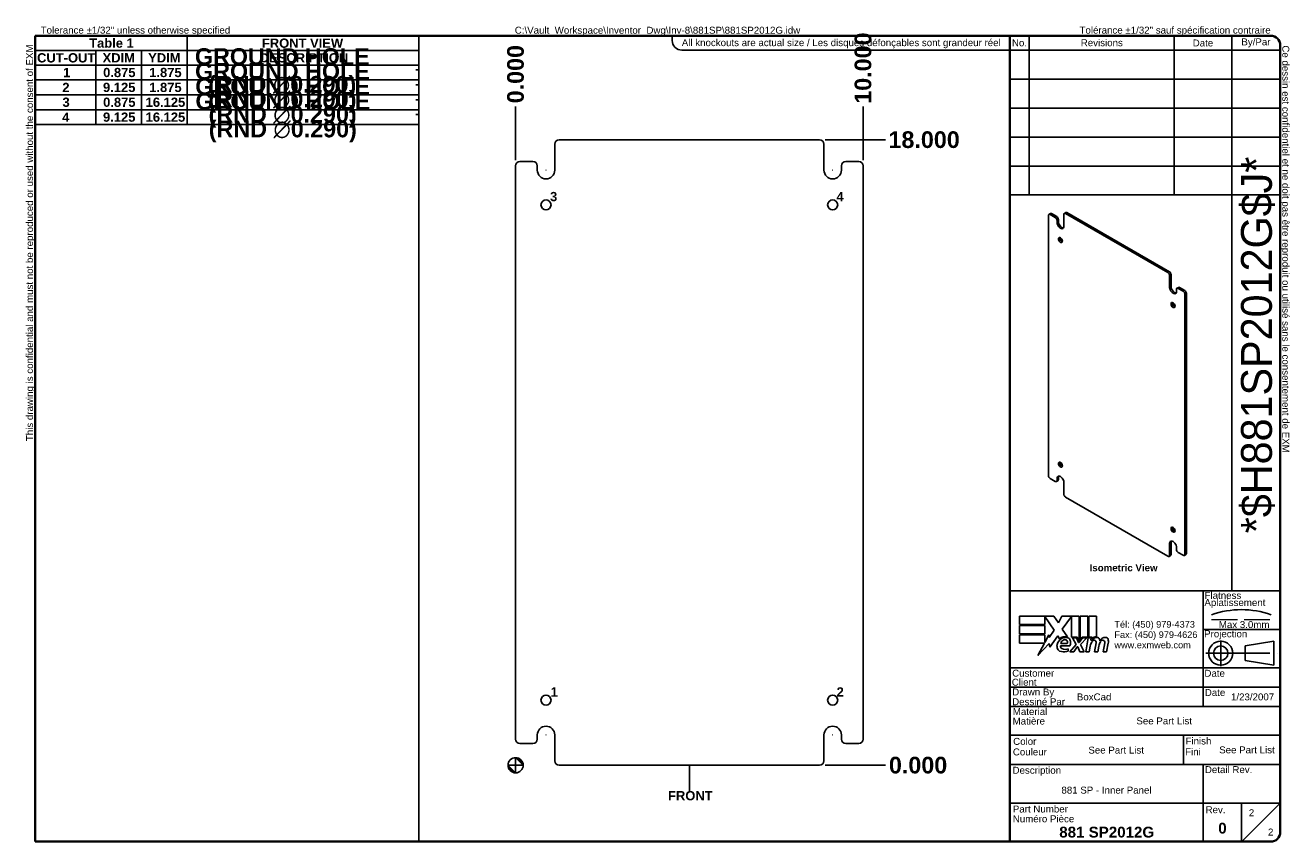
# Model space of a CAD drawing. Header units: inches. Extents: x 1.5 to 37.9, y 1 to 24.5.
import ezdxf
from ezdxf.enums import TextEntityAlignment as Align

# ---------------------------------------------------------------- set-up
doc = ezdxf.new("R2010")
doc.units = ezdxf.units.IN
doc.header["$LTSCALE"] = 4
doc.header["$MEASUREMENT"] = 0
doc.linetypes.add('CHAIN', pattern=[0.7087, 0.4724, -0.0591, 0.1181, -0.0591])
doc.linetypes.add('DASHED', pattern=[0.2067, 0.1654, -0.0413])
doc.layers.get('0').update_dxf_attribs({"lineweight": 25})
for name, color, linetype, lineweight in [('Centerline(ANSI)', 7, 'Continuous', 25), ('Dimensions(ANSI)', 7, 'Continuous', 25), ('Sketch Geometry(ANSI)', 7, 'Continuous', 25), ('Symbols(ANSI)', 7, 'Continuous', 25), ('Visible Edges(ANSI)', 7, 'Continuous', 25), ('Work Point(ANSI)', 7, 'Continuous', 25)]:
    doc.layers.add(name, color=color, linetype=linetype, lineweight=lineweight)
doc.styles.add('Current-ANSI', font='arial.ttf')
doc.styles.add('Dimension-ANSI', font='arialbd.ttf')
doc.styles.add('Text Style44', font='arialbd.ttf')
doc.styles.add('Text Style83', font='FRE3OF9X.TTF')
doc.dimstyles.new('INCH-ANSI', dxfattribs={"dimscale": 4, "dimtxt": 0.12, "dimasz": 0.098425, "dimexe": 0.04, "dimexo": 0.04, "dimgap": 0.031496, "dimtad": 0, "dimtih": 1, "dimtoh": 1, "dimdec": 3, "dimrnd": 1e-08, "dimzin": 0, "dimdsep": 46, "dimtxsty": 'Dimension-ANSI', "dimcen": 0.09, "dimdle": 0.312, "dimclrd": 179, "dimclre": 179, "dimclrt": 7, "dimadec": 1, "dimazin": 0, "dimtfac": 1, "dimtdec": 3, "dimtofl": 0, "dimtmove": 0, "dimatfit": 3, "dimfxl": 1, "dimtolj": 1, "dimtzin": 4, "dimlwd": 25, "dimlwe": 25, "dimarcsym": 0})
doc.dimstyles.new('INCH-ANSI-VERTICAL', dxfattribs={"dimscale": 4, "dimtxt": 0.12, "dimasz": 0.098425, "dimexe": 0.04, "dimexo": 0.04, "dimgap": 0.031496, "dimtad": 0, "dimtih": 1, "dimtoh": 1, "dimdec": 3, "dimrnd": 1e-08, "dimzin": 0, "dimdsep": 46, "dimtxsty": 'Dimension-ANSI', "dimcen": 0.09, "dimdle": 0.312, "dimclrd": 179, "dimclre": 179, "dimclrt": 7, "dimadec": 1, "dimazin": 0, "dimtfac": 1, "dimtdec": 3, "dimtofl": 0, "dimtmove": 0, "dimatfit": 3, "dimfxl": 1, "dimtolj": 1, "dimtzin": 4, "dimlwd": 25, "dimlwe": 25, "dimarcsym": 0})

# ---------------------------------------------------------------- blocks, each defined once
blk = doc.blocks.new('Origin Indicator Symbol1')
at = {"layer": 'Dimensions(ANSI)'}
h = blk.add_hatch(color=7, dxfattribs=at)
edge = h.paths.add_edge_path(flags=0)
edge.add_line((6.66, 1.343), (6.758, 1.244))
edge.add_arc((6.66, 1.244), 0.0984, 0, 90)
h = blk.add_hatch(color=7, dxfattribs=at)
edge = h.paths.add_edge_path(flags=0)
edge.add_line((6.66, 1.146), (6.561, 1.244))
edge.add_arc((6.66, 1.244), 0.0984, 180, 270)
at = {"layer": 'Dimensions(ANSI)', "color": 7, "linetype": 'Continuous'}
for p, q in [((6.66, 1.343), (6.758, 1.244)), ((6.66, 1.146), (6.561, 1.244))]:
    blk.add_line(p, q, dxfattribs=at)
at = {"layer": 'Dimensions(ANSI)', "color": 7, "linetype": 'Continuous', "flags": 128}
for points in [[(6.66, 1.244), (6.758, 1.244), (6.66, 1.343), (6.66, 1.244)], [(6.66, 1.244), (6.66, 1.343), (6.66, 1.146), (6.66, 1.244)], [(6.66, 1.244), (6.66, 1.146), (6.561, 1.244), (6.66, 1.244)], [(6.66, 1.244), (6.561, 1.244), (6.66, 1.244), (6.66, 1.244)]]:
    blk.add_lwpolyline(points, dxfattribs=at)
at = {"layer": 'Dimensions(ANSI)', "color": 7, "linetype": 'Continuous'}
blk.add_circle((6.66, 1.244), 0.0984, dxfattribs=at)
for start, end in [(0, 90), (180, 270)]:
    blk.add_arc((6.66, 1.244), 0.0984, start, end, dxfattribs=at)
at = {"layer": 'Dimensions(ANSI)', "color": 7}
for points in [[(6.66, 1.244), (6.758, 1.244), (6.66, 1.343), (6.66, 1.244)], [(6.66, 1.244), (6.66, 1.343), (6.66, 1.146), (6.66, 1.244)], [(6.66, 1.244), (6.66, 1.146), (6.561, 1.244), (6.66, 1.244)], [(6.66, 1.244), (6.561, 1.244), (6.66, 1.244)]]:
    blk.add_solid(points, dxfattribs=at)
blk = doc.blocks.new('Hole Table1')
at = {"layer": 'Symbols(ANSI)'}
for p, q in [((0.438, 9.541), (0.438, 10.692)), ((0.438, 10.692), (5.407, 10.692)), ((5.407, 10.692), (5.407, 9.541)), ((0.438, 10.501), (1.225, 10.501)), ((1.225, 10.501), (1.225, 10.311)), ((1.225, 10.501), (1.816, 10.501)), ((1.225, 10.501), (1.225, 10.311)), ((1.816, 10.501), (1.816, 10.311)), ((1.816, 10.501), (2.406, 10.501)), ((1.816, 10.501), (1.816, 10.311)), ((2.406, 10.501), (2.406, 10.311)), ((2.406, 10.501), (5.407, 10.501)), ((2.406, 10.501), (2.406, 10.311)), ((0.438, 10.311), (1.225, 10.311)), ((0.438, 10.311), (1.225, 10.311)), ((1.225, 10.311), (1.816, 10.311)), ((1.225, 10.311), (1.225, 10.119)), ((1.225, 10.311), (1.816, 10.311)), ((1.225, 10.311), (1.225, 10.119)), ((1.816, 10.311), (2.406, 10.311)), ((1.816, 10.311), (1.816, 10.119)), ((1.816, 10.311), (2.406, 10.311)), ((1.816, 10.311), (1.816, 10.119)), ((2.406, 10.311), (5.407, 10.311)), ((2.406, 10.311), (2.406, 10.119)), ((2.406, 10.311), (5.407, 10.311)), ((2.406, 10.311), (2.406, 10.119)), ((0.438, 10.119), (1.225, 10.119)), ((0.438, 10.119), (1.225, 10.119)), ((1.225, 10.119), (1.816, 10.119)), ((1.225, 10.119), (1.225, 9.926)), ((1.225, 10.119), (1.816, 10.119)), ((1.225, 10.119), (1.225, 9.926)), ((1.816, 10.119), (2.406, 10.119)), ((1.816, 10.119), (1.816, 9.926)), ((1.816, 10.119), (2.406, 10.119)), ((1.816, 10.119), (1.816, 9.926)), ((2.406, 10.119), (5.407, 10.119)), ((2.406, 10.119), (2.406, 9.926)), ((2.406, 10.119), (5.407, 10.119)), ((2.406, 10.119), (2.406, 9.926)), ((0.438, 9.926), (1.225, 9.926)), ((0.438, 9.926), (1.225, 9.926)), ((1.225, 9.926), (1.816, 9.926)), ((1.225, 9.926), (1.225, 9.733)), ((1.225, 9.926), (1.816, 9.926)), ((1.225, 9.926), (1.225, 9.733)), ((1.816, 9.926), (2.406, 9.926)), ((1.816, 9.926), (1.816, 9.733)), ((1.816, 9.926), (2.406, 9.926)), ((1.816, 9.926), (1.816, 9.733)), ((2.406, 9.926), (5.407, 9.926)), ((2.406, 9.926), (2.406, 9.733)), ((2.406, 9.926), (5.407, 9.926)), ((2.406, 9.926), (2.406, 9.733)), ((0.438, 9.733), (1.225, 9.733)), ((0.438, 9.733), (1.225, 9.733)), ((1.225, 9.733), (1.816, 9.733)), ((1.225, 9.733), (1.225, 9.541)), ((1.225, 9.733), (1.816, 9.733)), ((1.225, 9.733), (1.225, 9.541)), ((1.816, 9.733), (2.406, 9.733)), ((1.816, 9.733), (1.816, 9.541)), ((1.816, 9.733), (2.406, 9.733)), ((1.816, 9.733), (1.816, 9.541)), ((2.406, 9.733), (5.407, 9.733)), ((2.406, 9.733), (2.406, 9.541)), ((2.406, 9.733), (5.407, 9.733)), ((2.406, 9.733), (2.406, 9.541)), ((0.438, 9.541), (1.225, 9.541)), ((5.407, 9.541), (0.438, 9.541)), ((1.225, 9.541), (1.816, 9.541)), ((1.816, 9.541), (2.406, 9.541)), ((2.406, 9.541), (5.407, 9.541))]:
    blk.add_line(p, q, dxfattribs=at)
at = {"layer": 'Symbols(ANSI)', "color": 7, "char_height": 0.12, "attachment_point": 7, "line_spacing_factor": 0.25, "style": 'Dimension-ANSI'}
for s, insert in [('                                          FRONT VIEW', (1.418, 10.534)), ('CUT-OUT', (0.463, 10.344)), ('XDIM', (1.311, 10.346)), ('YDIM', (1.901, 10.346)), ('DESCRIPTION', (3.346, 10.344)), ('1', (0.799, 10.155)), ('0.875', (1.318, 10.154)), ('1.875', (1.915, 10.154)), ('-', (5.361, 10.204)), ('2', (0.79, 9.962)), ('9.125', (1.317, 9.961)), ('1.875', (1.915, 9.961)), ('-', (5.361, 10.011)), ('3', (0.792, 9.769)), ('0.875', (1.318, 9.769)), ('16.125', (1.869, 9.769)), ('-', (5.361, 9.818)), ('4', (0.788, 9.577)), ('9.125', (1.317, 9.576)), ('16.125', (1.869, 9.576)), ('-', (5.361, 9.626))]:
    blk.add_mtext(s, dxfattribs=dict(at, insert=insert))
blk = doc.blocks.new('Leader Text1')
at = {"layer": 'Symbols(ANSI)', "color": 7, "insert": (10.815, 8.547), "char_height": 0.12, "attachment_point": 7, "line_spacing_factor": 0.25, "style": 'Dimension-ANSI'}
blk.add_mtext('4', dxfattribs=at)
blk = doc.blocks.new('Leader Text2')
at = {"layer": 'Symbols(ANSI)', "color": 7, "insert": (7.114, 2.134), "char_height": 0.12, "attachment_point": 7, "line_spacing_factor": 0.25, "style": 'Dimension-ANSI'}
blk.add_mtext('1', dxfattribs=at)
blk = doc.blocks.new('Leader Text3')
at = {"layer": 'Symbols(ANSI)', "color": 7, "insert": (10.817, 2.134), "char_height": 0.12, "attachment_point": 7, "line_spacing_factor": 0.25, "style": 'Dimension-ANSI'}
blk.add_mtext('2', dxfattribs=at)
blk = doc.blocks.new('Leader Text4')
at = {"layer": 'Symbols(ANSI)', "color": 7, "insert": (7.106, 8.547), "char_height": 0.12, "attachment_point": 7, "line_spacing_factor": 0.25, "style": 'Dimension-ANSI'}
blk.add_mtext('3', dxfattribs=at)
blk = doc.blocks.new('Hole Table2')
at = {"layer": 'Symbols(ANSI)'}
for p, q in [((0.437, 9.541), (0.437, 10.692)), ((0.437, 10.692), (2.406, 10.692)), ((2.406, 10.692), (2.406, 9.541)), ((0.437, 10.501), (1.225, 10.501)), ((1.225, 10.501), (1.225, 10.311)), ((1.225, 10.501), (1.815, 10.501)), ((1.225, 10.501), (1.225, 10.311)), ((1.815, 10.501), (1.815, 10.311)), ((1.815, 10.501), (2.406, 10.501)), ((1.815, 10.501), (1.815, 10.311)), ((0.437, 10.311), (1.225, 10.311)), ((0.437, 10.311), (1.225, 10.311)), ((1.225, 10.311), (1.815, 10.311)), ((1.225, 10.311), (1.225, 10.119)), ((1.225, 10.311), (1.815, 10.311)), ((1.225, 10.311), (1.225, 10.119)), ((1.815, 10.311), (2.406, 10.311)), ((1.815, 10.311), (1.815, 10.119)), ((1.815, 10.311), (2.406, 10.311)), ((1.815, 10.311), (1.815, 10.119)), ((0.437, 10.119), (1.225, 10.119)), ((0.437, 10.119), (1.225, 10.119)), ((1.225, 10.119), (1.815, 10.119)), ((1.225, 10.119), (1.225, 9.926)), ((1.225, 10.119), (1.815, 10.119)), ((1.225, 10.119), (1.225, 9.926)), ((1.815, 10.119), (2.406, 10.119)), ((1.815, 10.119), (1.815, 9.926)), ((1.815, 10.119), (2.406, 10.119)), ((1.815, 10.119), (1.815, 9.926)), ((0.437, 9.926), (1.225, 9.926)), ((0.437, 9.926), (1.225, 9.926)), ((1.225, 9.926), (1.815, 9.926)), ((1.225, 9.926), (1.225, 9.733)), ((1.225, 9.926), (1.815, 9.926)), ((1.225, 9.926), (1.225, 9.733)), ((1.815, 9.926), (2.406, 9.926)), ((1.815, 9.926), (1.815, 9.733)), ((1.815, 9.926), (2.406, 9.926)), ((1.815, 9.926), (1.815, 9.733)), ((0.437, 9.733), (1.225, 9.733)), ((0.437, 9.733), (1.225, 9.733)), ((1.225, 9.733), (1.815, 9.733)), ((1.225, 9.733), (1.225, 9.541)), ((1.225, 9.733), (1.815, 9.733)), ((1.225, 9.733), (1.225, 9.541)), ((1.815, 9.733), (2.406, 9.733)), ((1.815, 9.733), (1.815, 9.541)), ((1.815, 9.733), (2.406, 9.733)), ((1.815, 9.733), (1.815, 9.541)), ((0.437, 9.541), (1.225, 9.541)), ((2.406, 9.541), (0.437, 9.541)), ((1.225, 9.541), (1.815, 9.541)), ((1.815, 9.541), (2.406, 9.541))]:
    blk.add_line(p, q, dxfattribs=at)
at = {"layer": 'Symbols(ANSI)', "color": 7, "char_height": 0.12, "attachment_point": 7, "line_spacing_factor": 0.25, "style": 'Dimension-ANSI'}
for s, insert in [('Table 1', (1.137, 10.535)), ('CUT-OUT', (0.462, 10.344)), ('XDIM', (1.311, 10.346)), ('YDIM', (1.901, 10.346)), ('1', (0.799, 10.155)), ('0.875', (1.318, 10.154)), ('1.875', (1.915, 10.154)), ('2', (0.789, 9.962)), ('9.125', (1.316, 9.961)), ('1.875', (1.915, 9.961)), ('3', (0.791, 9.769)), ('0.875', (1.318, 9.769)), ('16.125', (1.868, 9.769)), ('4', (0.788, 9.577)), ('9.125', (1.316, 9.576)), ('16.125', (1.868, 9.576))]:
    blk.add_mtext(s, dxfattribs=dict(at, insert=insert))
blk = doc.blocks.new('Leader Text5')
at = {"layer": 'Symbols(ANSI)', "color": 7, "insert": (10.815, 8.547), "char_height": 0.12, "attachment_point": 7, "line_spacing_factor": 0.25, "style": 'Dimension-ANSI'}
blk.add_mtext('4', dxfattribs=at)
blk = doc.blocks.new('Leader Text6')
at = {"layer": 'Symbols(ANSI)', "color": 7, "insert": (7.114, 2.134), "char_height": 0.12, "attachment_point": 7, "line_spacing_factor": 0.25, "style": 'Dimension-ANSI'}
blk.add_mtext('1', dxfattribs=at)
blk = doc.blocks.new('Leader Text7')
at = {"layer": 'Symbols(ANSI)', "color": 7, "insert": (10.817, 2.134), "char_height": 0.12, "attachment_point": 7, "line_spacing_factor": 0.25, "style": 'Dimension-ANSI'}
blk.add_mtext('2', dxfattribs=at)
blk = doc.blocks.new('Leader Text8')
at = {"layer": 'Symbols(ANSI)', "color": 7, "insert": (7.106, 8.547), "char_height": 0.12, "attachment_point": 7, "line_spacing_factor": 0.25, "style": 'Dimension-ANSI'}
blk.add_mtext('3', dxfattribs=at)
blk = doc.blocks.new('Datum Identifier4')
at = {"layer": 'Symbols(ANSI)', "color": 7, "linetype": 'Continuous', "lineweight": 25}
for p, q in [((8.91, 1.146), (8.91, 1.244)), ((8.91, 1.146), (8.91, 1.169)), ((8.91, 1.169), (8.91, 0.913))]:
    blk.add_line(p, q, dxfattribs=at)
at = {"layer": 'Symbols(ANSI)', "color": 7, "insert": (8.634, 0.789), "char_height": 0.12, "attachment_point": 7, "line_spacing_factor": 0.25, "style": 'Dimension-ANSI'}
blk.add_mtext('FRONT', dxfattribs=at)
blk = doc.blocks.new('*D20')
at = {"layer": 'Defpoints', "color": 0, "linetype": 'Continuous', "transparency": 16777216}
for p in [(15.577, 22.172), (15.577, 20.468), (15.577, 20.468)]:
    blk.add_point(p, dxfattribs=at)
at = {"layer": 'Dimensions(ANSI)', "color": 179, "linetype": 'Continuous', "lineweight": 25, "transparency": 16777216}
blk.add_line((15.577, 20.628), (15.577, 22.172), dxfattribs=at)
at = {"layer": 'Dimensions(ANSI)', "color": 7, "linetype": 'Continuous', "lineweight": 25, "transparency": 16777216, "insert": (15.577, 23.106), "char_height": 0.48, "attachment_point": 5, "rotation": 90, "style": 'Dimension-ANSI'}
blk.add_mtext('\\A1;0.000', dxfattribs=at)
blk = doc.blocks.new('*D21')
at = {"layer": 'Defpoints', "color": 0, "linetype": 'Continuous', "transparency": 16777216}
for p in [(25.577, 22.172), (15.577, 20.468), (25.577, 20.468)]:
    blk.add_point(p, dxfattribs=at)
at = {"layer": 'Dimensions(ANSI)', "color": 179, "linetype": 'Continuous', "lineweight": 25, "transparency": 16777216}
blk.add_line((25.577, 20.628), (25.577, 22.172), dxfattribs=at)
at = {"layer": 'Dimensions(ANSI)', "color": 7, "linetype": 'Continuous', "lineweight": 25, "transparency": 16777216, "insert": (25.577, 23.28), "char_height": 0.48, "attachment_point": 5, "rotation": 90, "style": 'Dimension-ANSI'}
blk.add_mtext('\\A1;10.000', dxfattribs=at)
blk = doc.blocks.new('*D22')
at = {"layer": 'Defpoints', "color": 0, "linetype": 'Continuous', "transparency": 16777216}
for p in [(24.327, 3.218), (24.327, 3.218), (26.226, 3.218)]:
    blk.add_point(p, dxfattribs=at)
at = {"layer": 'Dimensions(ANSI)', "color": 179, "linetype": 'Continuous', "lineweight": 25, "transparency": 16777216}
blk.add_line((24.487, 3.218), (26.226, 3.218), dxfattribs=at)
at = {"layer": 'Dimensions(ANSI)', "color": 7, "linetype": 'Continuous', "lineweight": 25, "transparency": 16777216, "insert": (27.16, 3.218), "char_height": 0.48, "attachment_point": 5, "style": 'Dimension-ANSI'}
blk.add_mtext('\\A1;0.000', dxfattribs=at)
blk = doc.blocks.new('*D23')
at = {"layer": 'Defpoints', "color": 0, "linetype": 'Continuous', "transparency": 16777216}
for p in [(24.327, 21.218), (26.226, 21.218), (24.327, 3.218)]:
    blk.add_point(p, dxfattribs=at)
at = {"layer": 'Dimensions(ANSI)', "color": 179, "linetype": 'Continuous', "lineweight": 25, "transparency": 16777216}
blk.add_line((24.487, 21.218), (26.226, 21.218), dxfattribs=at)
at = {"layer": 'Dimensions(ANSI)', "color": 7, "linetype": 'Continuous', "lineweight": 25, "transparency": 16777216, "insert": (27.334, 21.218), "char_height": 0.48, "attachment_point": 5, "style": 'Dimension-ANSI'}
blk.add_mtext('\\A1;18.000', dxfattribs=at)
blk = doc.blocks.new('Borders EXM - B (Inch) - B')
at = {"layer": 'Sketch Geometry(ANSI)', "linetype": 'Continuous', "lineweight": 35}
for p, q in [((16.438, 10.692), (0.437, 10.692)), ((0.437, 10.692), (0.437, 0.255)), ((16.562, 0.38), (16.562, 10.567)), ((0.437, 0.255), (16.438, 0.255))]:
    blk.add_line(p, q, dxfattribs=at)
at = {"layer": 'Sketch Geometry(ANSI)'}
for p, q in [((5.407, 10.692), (5.407, 0.255)), ((8.688, 10.63), (8.688, 10.692)), ((13.062, 10.692), (13.062, 10.505)), ((13.062, 10.505), (8.812, 10.505))]:
    blk.add_line(p, q, dxfattribs=at)
at = {"layer": 'Sketch Geometry(ANSI)', "linetype": 'Continuous', "lineweight": 35}
for centre, start, end in [((16.438, 10.567), 0, 90), ((16.438, 0.38), 270, 0)]:
    blk.add_arc(centre, 0.125, start, end, dxfattribs=at)
at = {"layer": 'Sketch Geometry(ANSI)'}
blk.add_arc((8.812, 10.63), 0.125, 180, 270, dxfattribs=at)
at = {"layer": 'Symbols(ANSI)', "color": 7, "char_height": 0.09, "style": 'Current-ANSI'}
for s, insert, attachment_point in [('Tolerance ±1/32" unless otherwise specified', (0.509, 10.692), 7), ('Tolérance ±1/32" sauf spécification contraire', (13.963, 10.692), 7), ('All knockouts are actual size / Les disques défonçables sont grandeur réel', (8.812, 10.647), 1)]:
    blk.add_mtext(s, dxfattribs=dict(at, insert=insert, attachment_point=attachment_point))
at = {"layer": 'Symbols(ANSI)', "color": 7, "char_height": 0.09, "attachment_point": 7, "style": 'Current-ANSI'}
for s, insert, rotation in [('This drawing is confidential and must not be reproduced or used without the consent of EXM', (0.437, 5.442), 90), ('Ce dessin est confidentiel et ne doit pas être reproduit ou utilisé sans le consentement de EXM', (16.562, 10.567), 270)]:
    blk.add_mtext(s, dxfattribs=dict(at, insert=insert, rotation=rotation))
at = {"layer": 'Symbols(ANSI)', "color": 7, "style": 'Current-ANSI'}
blk.add_attdef('FILENAME_AND_PATH_001', (6.649, 10.718), '', height=0.09, dxfattribs=at)
blk = doc.blocks.new('Title Blocks EXM - ANSI B')
for p, q in [((13.372, 3.063), (13.372, 3.17)), ((13.372, 3.17), (13.818, 3.17)), ((13.824, 2.989), (13.701, 3.168)), ((13.701, 3.168), (13.701, 3.063)), ((13.818, 3.17), (13.877, 3.083)), ((13.877, 3.083), (13.923, 3.17)), ((13.923, 3.17), (14.146, 3.17)), ((14.046, 3.166), (13.924, 3.002)), ((14.046, 2.9), (14.046, 3.166)), ((14.146, 3.17), (14.146, 2.842)), ((14.16, 3.17), (14.259, 3.17)), ((14.16, 2.866), (14.16, 3.17)), ((14.259, 3.17), (14.259, 2.9)), ((14.273, 3.17), (14.372, 3.17)), ((14.273, 2.9), (14.273, 3.17)), ((14.372, 3.17), (14.372, 2.905)), ((13.701, 3.063), (13.372, 3.063)), ((13.372, 3.049), (13.701, 3.049)), ((13.372, 2.942), (13.372, 3.049)), ((13.701, 3.049), (13.701, 2.942)), ((13.758, 2.895), (13.824, 2.989)), ((13.924, 3.002), (13.993, 2.903)), ((13.701, 2.942), (13.372, 2.942)), ((13.372, 2.82), (13.372, 2.927)), ((13.372, 2.927), (13.701, 2.927)), ((13.695, 2.82), (13.372, 2.82)), ((13.612, 2.661), (13.695, 2.82)), ((13.758, 2.815), (13.612, 2.661)), ((13.701, 2.831), (13.752, 2.929)), ((13.701, 2.927), (13.701, 2.831)), ((13.752, 2.929), (13.758, 2.895)), ((13.765, 2.768), (13.758, 2.815)), ((13.87, 2.914), (13.765, 2.768)), ((13.893, 2.876), (13.87, 2.914)), ((13.905, 2.788), (14.027, 2.788)), ((13.91, 2.818), (13.99, 2.818)), ((14.023, 2.709), (14.105, 2.802)), ((14.121, 2.9), (14.046, 2.9)), ((14.059, 2.891), (14.113, 2.891)), ((14.105, 2.802), (14.059, 2.891)), ((14.113, 2.891), (14.139, 2.83)), ((14.146, 2.842), (14.121, 2.9)), ((14.139, 2.83), (14.146, 2.83)), ((14.146, 2.83), (14.19, 2.891)), ((14.185, 2.9), (14.16, 2.866)), ((14.245, 2.891), (14.164, 2.803)), ((14.164, 2.803), (14.209, 2.709)), ((14.259, 2.9), (14.185, 2.9)), ((14.19, 2.891), (14.245, 2.891)), ((14.232, 2.709), (14.264, 2.891)), ((14.264, 2.891), (14.302, 2.891)), ((14.314, 2.9), (14.273, 2.9)), ((14.302, 2.891), (14.299, 2.859)), ((14.299, 2.859), (14.309, 2.859)), ((14.312, 2.88), (14.314, 2.9)), ((14.345, 2.709), (14.365, 2.824)), ((14.457, 2.709), (14.477, 2.824)), ((14.523, 2.823), (14.501, 2.709)), ((14.005, 2.718), (14.005, 2.748)), ((14.077, 2.709), (14.023, 2.709)), ((14.122, 2.774), (14.077, 2.709)), ((14.13, 2.774), (14.122, 2.774)), ((14.155, 2.709), (14.13, 2.774)), ((14.209, 2.709), (14.155, 2.709)), ((14.276, 2.709), (14.232, 2.709)), ((14.289, 2.784), (14.276, 2.709)), ((14.389, 2.709), (14.345, 2.709)), ((14.402, 2.784), (14.389, 2.709)), ((14.501, 2.709), (14.457, 2.709))]:
    blk.add_line(p, q)
for centre, radius, start, end in [((13.991, 2.772), 0.133, 134.1684, 176.5646), ((13.968, 2.796), 0.11, 77.079, 133.1785), ((13.968, 2.796), 0.0996, 80.4085, 134.1684), ((13.936, 2.779), 0.032, 163.5261, 244.6784), ((13.965, 2.811), 0.056, 109.3797, 172.9975), ((13.959, 2.83), 0.0365, 51.1652, 109.3797), ((13.962, 2.833), 0.0318, 331.4547, 51.1652), ((13.981, 2.843), 0.0507, 23.8445, 85.0802), ((13.941, 2.826), 0.094, 336.1555, 23.8445), ((14.442, 2.757), 0.155, 147.5992, 170), ((14.376, 2.816), 0.08, 89.4776, 147.4114), ((14.346, 2.818), 0.042, 96.03, 147.5992), ((14.37, 2.825), 0.08, 88.7952, 136.5849), ((14.344, 2.839), 0.02, 23.5571, 96.03), ((14.325, 2.831), 0.041, 350, 23.5571), ((14.377, 2.862), 0.0338, 16.9928, 89.4776), ((14.555, 2.759), 0.155, 148.5584, 170.8257), ((14.317, 2.844), 0.096, 3.6169, 16.9928), ((14.486, 2.814), 0.0819, 89.6788, 153.9508), ((14.458, 2.818), 0.042, 96.1027, 147.6083), ((14.456, 2.839), 0.02, 23.5487, 96.1027), ((14.437, 2.831), 0.041, 349.9922, 23.5487), ((14.487, 2.861), 0.035, 18.4748, 89.6788), ((14.429, 2.842), 0.096, 349, 18.4748), ((13.925, 2.776), 0.0658, 176.5646, 261.5605), ((13.945, 2.911), 0.202, 261.5605, 287.3343), ((13.966, 2.842), 0.102, 244.6784, 292.5609)]:
    blk.add_arc(centre, radius, start, end)
at = {"layer": 'Centerline(ANSI)', "linetype": 'DASHED', "lineweight": 18, "ltscale": 0.507983}
blk.add_line((15.861, 3.128), (16.632, 3.128), dxfattribs=at)
at = {"layer": 'Centerline(ANSI)', "linetype": 'CHAIN', "ltscale": 0.185148}
blk.add_line((15.979, 2.855), (15.979, 2.521), dxfattribs=at)
at = {"layer": 'Centerline(ANSI)', "linetype": 'CHAIN', "ltscale": 0.437897}
blk.add_line((15.786, 2.691), (16.717, 2.691), dxfattribs=at)
at = {"layer": 'Sketch Geometry(ANSI)'}
for p, q in [((13.25, 10.687), (16.625, 10.687)), ((13.5, 10.687), (13.5, 8.625)), ((15.375, 10.687), (15.375, 8.625)), ((16.125, 10.687), (16.125, 3.5)), ((13.25, 10.5), (16.75, 10.5)), ((16.75, 10.562), (16.75, 0.375)), ((13.25, 10.125), (16.75, 10.125)), ((13.25, 9.75), (16.75, 9.75)), ((16.75, 9.375), (13.25, 9.375)), ((13.25, 9), (16.75, 9)), ((16.75, 9), (16.75, 8.625)), ((13.25, 8.625), (16.75, 8.625)), ((16.75, 3.5), (13.25, 3.5)), ((15.75, 2), (15.75, 3.5)), ((15.75, 3), (16.75, 3)), ((16.669, 2.847), (16.294, 2.785)), ((16.669, 2.535), (16.669, 2.847)), ((16.294, 2.785), (16.294, 2.598)), ((16.75, 2.5), (13.25, 2.5)), ((16.294, 2.598), (16.669, 2.535)), ((16.75, 2.25), (13.25, 2.25)), ((16.75, 2), (13.25, 2)), ((13.25, 1.629), (16.75, 1.629)), ((15.499, 1.629), (15.499, 1.25)), ((13.25, 1.25), (16.75, 1.25)), ((15.75, 1.25), (15.75, 0.75)), ((15.75, 0.75), (13.25, 0.75)), ((16.25, 0.75), (15.75, 0.75)), ((15.75, 0.75), (15.75, 0.25)), ((16.25, 0.25), (16.25, 0.75)), ((16.25, 0.75), (16.75, 0.75)), ((16.25, 0.25), (16.75, 0.75)), ((16.625, 0.25), (13.25, 0.25))]:
    blk.add_line(p, q, dxfattribs=at)
at = {"layer": 'Sketch Geometry(ANSI)', "linetype": 'Continuous', "lineweight": 35}
for p, q in [((13.25, 8.625), (13.25, 10.687)), ((13.25, 8.625), (13.25, 3.5)), ((13.25, 0.25), (13.25, 3.5))]:
    blk.add_line(p, q, dxfattribs=at)
at = {"layer": 'Sketch Geometry(ANSI)'}
for radius in [0.156, 0.0935]:
    blk.add_circle((15.979, 2.691), radius, dxfattribs=at)
for centre, radius, start, end in [((16.625, 10.562), 0.125, 0, 90), ((16.247, 2.112), 1.143, 70.2973, 109.7027), ((16.625, 0.375), 0.125, 270, 0)]:
    blk.add_arc(centre, radius, start, end, dxfattribs=at)
at = {"layer": 'Symbols(ANSI)', "color": 7, "char_height": 0.09, "style": 'Current-ANSI'}
for s, insert, width, attachment_point in [('Revisions', (14.439, 10.596), 1.87331, 5), ('By/Par', (16.435, 10.594), 0.62202, 5), ('No.', (13.373, 10.595), 0.25039, 5), ('Date', (15.749, 10.593), 0.75135, 5), ('Date', (15.773, 2.136), 0.26554, 7), ('Rev.', (15.783, 0.618), 0.25854, 7)]:
    blk.add_mtext(s, dxfattribs=dict(at, insert=insert, width=width, attachment_point=attachment_point))
for s, insert, attachment_point in [('\\fArial|b1|i0;\\H0.0900;Isometric View', (14.281, 3.842), 1), ('Flatness', (15.77, 3.393), 7), ('Aplatissement', (15.768, 3.275), 7), ('Max 3.0mm', (15.954, 3.015), 7), ('Projection', (15.764, 2.87), 7), ('Customer', (13.278, 2.386), 7), ('Date', (15.768, 2.385), 7), ('Client', (13.273, 2.269), 7), ('Drawn By', (13.278, 2.117), 7), ('Dessiné Par', (13.278, 2.016), 7), ('Material', (13.286, 1.889), 7), ('Matière', (13.284, 1.766), 7), ('Couleur', (13.287, 1.366), 7), ('Color', (13.291, 1.503), 7), ('Fini', (15.518, 1.37), 7), ('Finish', (15.523, 1.508), 7), ('Description', (13.283, 1.103), 7), ('Detail Rev.', (15.774, 1.137), 7), ('Part Number', (13.287, 0.627), 7), ('Numéro Pièce', (13.286, 0.5), 7)]:
    blk.add_mtext(s, dxfattribs=dict(at, insert=insert, attachment_point=attachment_point))
at = {"layer": 'Symbols(ANSI)', "color": 7, "insert": (14.602, 3.107), "char_height": 0.085, "attachment_point": 1, "line_spacing_factor": 0.944221, "style": 'Current-ANSI'}
blk.add_mtext('\\fArial|b0|i0;\\H0.0850;Tél: (450) 979-4373\\PFax: (450) 979-4626\\Pwww.exmweb.com', dxfattribs=at)
at = {"layer": 'Symbols(ANSI)', "color": 7, "style": 'Current-ANSI'}
for tag, p in [('REV1', (13.375, 10.313)), ('REV1DATE', (15.75, 10.31)), ('REV1BY', (16.437, 10.313)), ('REV2', (13.373, 9.938)), ('REV2DATE', (15.747, 9.941)), ('REV2BY', (16.437, 9.938)), ('REV3', (13.374, 9.563)), ('REV3DATE', (15.752, 9.563)), ('REV3BY', (16.437, 9.564)), ('REV4', (13.377, 9.188)), ('REV4DATE', (15.752, 9.188)), ('REV4BY', (16.441, 9.188)), ('REV5', (13.373, 8.813)), ('REV5DATE', (15.752, 8.813)), ('REV5BY', (16.438, 8.811)), ('MFG_APPROVED_DATE', (16.393, 2.374)), ('DETAIL_REV', (16.249, 0.926))]:
    blk.add_attdef(tag, text='', height=0.09, dxfattribs=at).set_placement(p, align=Align.MIDDLE_CENTER)
for tag, p in [('REV1DESC', (13.526, 10.31)), ('REV2DESC', (13.525, 9.937)), ('REV3DESC', (13.528, 9.564)), ('REV4DESC', (13.533, 9.19)), ('REV5DESC', (13.532, 8.811)), ('COMPANY', (14.12, 2.375))]:
    blk.add_attdef(tag, text='', height=0.09, dxfattribs=at).set_placement(p, align=Align.MIDDLE_LEFT)
at = {"layer": 'Symbols(ANSI)', "color": 7, "style": 'Text Style83'}
blk.add_attdef('BARCODE_001', (16.642, 4.244), '', height=0.4, rotation=90, dxfattribs=at)
at = {"layer": 'Symbols(ANSI)', "color": 7}
for tag, p, height, style in [('AUTHOR_001', (14.116, 2.08), 0.09, 'Current-ANSI'), ('IDW_DATE_001', (16.112, 2.08), 0.09, 'Current-ANSI'), ('MATERIEL_001', (14.887, 1.769), 0.09, 'Current-ANSI'), ('COLOR_001', (14.265, 1.391), 0.09, 'Current-ANSI'), ('FINISH_001', (15.959, 1.394), 0.09, 'Current-ANSI'), ('IDW_DESC_001', (13.916, 0.873), 0.09, 'Current-ANSI'), ('Sheet_Number_001', (16.343, 0.58), 0.09, 'Current-ANSI'), ('IDW_REV_001', (15.947, 0.355), 0.14, 'Text Style44'), ('IDW_NAME_001', (13.888, 0.304), 0.14, 'Text Style44'), ('Number_of_sheets_001', (16.591, 0.33), 0.09, 'Current-ANSI')]:
    blk.add_attdef(tag, p, '', height=height, dxfattribs=dict(at, style=style))

msp = doc.modelspace()

# ---------------------------------------------------------------- linework, layer by layer
at = {"layer": 'Visible Edges(ANSI)'}
for p, q in [((16.8272, 21.2176), (24.3272, 21.2176)), ((16.7022, 21.0926), (16.7022, 20.3426)), ((24.4522, 20.3426), (24.4522, 21.0926)), ((15.5772, 3.9676), (15.5772, 20.4676)), ((16.0772, 20.5926), (15.7022, 20.5926)), ((16.2022, 20.3426), (16.2022, 20.4676)), ((24.9522, 20.4676), (24.9522, 20.3426)), ((25.4522, 20.5926), (25.0772, 20.5926)), ((25.5772, 20.4676), (25.5772, 3.9676)), ((30.9135, 11.5558), (30.9135, 19.0403)), ((30.9279, 19.0721), (30.9691, 19.096)), ((31.1099, 18.9836), (30.9626, 19.0687)), ((31.0038, 19.0925), (31.1512, 19.0075)), ((31.3554, 19.0687), (31.3554, 18.7285)), ((31.4111, 19.1243), (31.3698, 19.1005)), ((31.4045, 19.0971), (34.3508, 17.396)), ((31.4458, 19.1209), (34.3921, 17.4198)), ((31.159, 18.8419), (31.159, 18.8986)), ((31.2003, 18.9224), (31.2003, 18.8657)), ((34.3999, 16.9708), (34.3999, 17.311)), ((34.4412, 17.3348), (34.4412, 16.9946)), ((34.5963, 16.9141), (34.5963, 16.8574)), ((34.6107, 16.9458), (34.652, 16.9697)), ((34.7928, 16.8574), (34.6454, 16.9424)), ((34.6867, 16.9662), (34.834, 16.8812)), ((34.8419, 16.7723), (34.8419, 9.2878)), ((34.8831, 16.7961), (34.8831, 9.3116)), ((30.9626, 11.4707), (31.1099, 11.3857)), ((31.1446, 11.3823), (31.1859, 11.4061)), ((31.159, 11.414), (31.159, 11.4707)), ((31.2003, 11.4946), (31.2003, 11.4379)), ((31.3554, 11.3573), (31.3554, 11.0171)), ((34.3508, 9.231), (31.4045, 10.9321)), ((34.3999, 9.2594), (34.3999, 9.5996)), ((34.4412, 9.6234), (34.4412, 9.2832)), ((34.5963, 9.4862), (34.5963, 9.4295)), ((34.4268, 9.2514), (34.3855, 9.2276)), ((34.6454, 9.3445), (34.7928, 9.2594)), ((34.8275, 9.256), (34.8687, 9.2798)), ((16.2022, 3.9676), (16.2022, 4.0926)), ((16.7022, 4.0926), (16.7022, 3.3426)), ((24.4522, 3.3426), (24.4522, 4.0926)), ((24.9522, 4.0926), (24.9522, 3.9676)), ((15.7022, 3.8426), (16.0772, 3.8426)), ((25.0772, 3.8426), (25.4522, 3.8426)), ((24.3272, 3.2176), (16.8272, 3.2176))]:
    msp.add_line(p, q, dxfattribs=at)
for centre in [(16.4522, 19.3426), (24.7022, 19.3426), (16.4522, 5.0926), (24.7022, 5.0926)]:
    msp.add_circle(centre, 0.145, dxfattribs=at)
for centre, radius, start, end in [((16.8272, 21.0926), 0.125, 90, 180), ((24.3272, 21.0926), 0.125, 0, 90), ((15.7022, 20.4676), 0.125, 90, 180), ((16.0772, 20.4676), 0.125, 0, 90), ((25.0772, 20.4676), 0.125, 90, 180), ((25.4522, 20.4676), 0.125, 0, 90), ((16.4522, 20.3426), 0.25, 180, 0), ((24.7022, 20.3426), 0.25, 180, 0), ((16.4522, 4.0926), 0.25, 0, 180), ((24.7022, 4.0926), 0.25, 0, 180), ((15.7022, 3.9676), 0.125, 180, 270), ((16.0772, 3.9676), 0.125, 270, 0), ((25.0772, 3.9676), 0.125, 180, 270), ((25.4522, 3.9676), 0.125, 270, 0), ((16.8272, 3.3426), 0.125, 180, 270), ((24.3272, 3.3426), 0.125, 270, 0)]:
    msp.add_arc(centre, radius, start, end, dxfattribs=at)
for centre, major_axis, start_param, end_param in [((30.9626, 19.012), (-0.0347, 0.0601), 5.4977871, 7.0685835), ((31.0038, 19.0358), (-0.0347, 0.0601), 5.4977871, 6.2831853), ((31.1099, 18.9269), (0.0347, -0.0601), 0.7853982, 2.3561945), ((31.1512, 18.9508), (-0.0347, 0.0601), 3.9269908, 5.4977871), ((31.4045, 19.0403), (-0.0347, 0.0601), 5.4977871, 7.0685835), ((31.4458, 19.0642), (-0.0347, 0.0601), 5.4977871, 6.2831853), ((31.2572, 18.7852), (0.0694, -0.1203), 3.9269908, 7.0685835), ((31.2985, 18.809), (0.0694, -0.1203), 3.9269908, 5.9816518), ((31.2985, 18.3554), (0.0403, -0.0698), 3.679154, 5.7456239), ((34.3508, 17.3393), (0.0347, -0.0601), 0.7853982, 2.3561945), ((34.3921, 17.3631), (-0.0347, 0.0601), 3.9269908, 5.4977871), ((34.4981, 16.9141), (0.0694, -0.1203), 3.9269908, 7.0685835), ((34.5394, 16.9379), (0.0694, -0.1203), 3.9269908, 5.9816518), ((34.6454, 16.8857), (-0.0347, 0.0601), 5.4977871, 7.0685835), ((34.6867, 16.9095), (-0.0347, 0.0601), 5.4977871, 6.2831853), ((34.7928, 16.8007), (0.0347, -0.0601), 0.7853982, 2.3561945), ((34.834, 16.8245), (-0.0347, 0.0601), 3.9269908, 5.4977871), ((34.5394, 16.4843), (0.0403, -0.0698), 3.679154, 5.7456239), ((31.2985, 11.8915), (0.0403, -0.0698), 3.679154, 5.7456239), ((30.9626, 11.5274), (-0.0347, 0.0601), 0.7853982, 2.3561945), ((31.1099, 11.4424), (0.0347, -0.0601), 5.4977871, 7.0685835), ((31.2572, 11.414), (-0.0694, 0.1203), 3.9269908, 7.0685835), ((31.1512, 11.4662), (0.0347, -0.0601), 0, 0.7853982), ((31.2985, 11.4379), (-0.0694, 0.1203), 0.3015335, 0.7853982), ((31.4045, 10.9888), (-0.0347, 0.0601), 0.7853982, 2.3561945), ((34.5394, 10.0203), (0.0403, -0.0698), 3.679154, 5.7456239), ((34.4981, 9.5429), (-0.0694, 0.1203), 3.9269908, 7.0685835), ((34.5394, 9.5667), (-0.0694, 0.1203), 0.3015335, 0.7853982), ((34.3508, 9.2878), (0.0347, -0.0601), 5.4977871, 7.0685835), ((34.3921, 9.3116), (0.0347, -0.0601), 0, 0.7853982), ((34.6454, 9.4012), (-0.0347, 0.0601), 0.7853982, 2.3561945), ((34.7928, 9.3161), (0.0347, -0.0601), 5.4977871, 7.0685835), ((34.834, 9.3399), (0.0347, -0.0601), 0, 0.7853982)]:
    msp.add_ellipse(centre, major_axis=major_axis, ratio=0.5773503, start_param=start_param, end_param=end_param, dxfattribs=at)
for centre in [(31.2572, 18.3316), (34.4981, 16.4604), (31.2572, 11.8677), (34.4981, 9.9965)]:
    msp.add_ellipse(centre, major_axis=(0.0403, -0.0698), ratio=0.5773503, dxfattribs=at)
at = {"layer": 'Work Point(ANSI)', "linetype": 'CHAIN', "ltscale": 0.000455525}
for p, q in [((16.4533, 20.3426), (16.4511, 20.3426)), ((16.4522, 20.3437), (16.4522, 20.3415)), ((24.7033, 20.3426), (24.7011, 20.3426)), ((24.7022, 20.3437), (24.7022, 20.3415)), ((16.4533, 4.0926), (16.4511, 4.0926)), ((16.4533, 4.0926), (16.4511, 4.0926)), ((16.4522, 4.0937), (16.4522, 4.0915)), ((16.4522, 4.0937), (16.4522, 4.0915)), ((24.7033, 4.0926), (24.7011, 4.0926)), ((24.7033, 4.0926), (24.7011, 4.0926)), ((24.7022, 4.0937), (24.7022, 4.0915)), ((24.7022, 4.0937), (24.7022, 4.0915)), ((15.5783, 3.2176), (15.5761, 3.2176)), ((15.5772, 3.2187), (15.5772, 3.2165))]:
    msp.add_line(p, q, dxfattribs=at)

# ---------------------------------------------------------------- block references
at = {"xscale": 2.222222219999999, "yscale": 2.222222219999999, "zscale": 2.222222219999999}
for name, p, values in [('Borders EXM - B (Inch) - B', (0.7778, 0.4525), {'FILENAME_AND_PATH_001': 'C:\\Vault_Workspace\\Inventor_Dwg\\Inv-8\\881SP\\881SP2012G.idw'}), ('Title Blocks EXM - ANSI B', (0.3611, 0.4626), {'COLOR_001': 'See Part List', 'AUTHOR_001': 'BoxCad', 'IDW_DATE_001': '1/23/2007', 'IDW_REV_001': '0', 'Sheet_Number_001': '2', 'Number_of_sheets_001': '2', 'IDW_DESC_001': '881 SP - Inner Panel', 'IDW_NAME_001': '881 SP2012G', 'BARCODE_001': '*$H881SP2012G$J*', 'FINISH_001': 'See Part List', 'MATERIEL_001': 'See Part List'})]:
    msp.add_blockref(name, p, dxfattribs=at).add_auto_attribs(values)
at = {"layer": 'Dimensions(ANSI)', "xscale": 2.222222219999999, "yscale": 2.222222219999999, "zscale": 2.222222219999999}
msp.add_blockref('Origin Indicator Symbol1', (0.7778, 0.4525), dxfattribs=at)
at = {"layer": 'Symbols(ANSI)', "xscale": 2.222222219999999, "yscale": 2.222222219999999, "zscale": 2.222222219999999}
for name in ['Hole Table2', 'Hole Table1', 'Leader Text4', 'Leader Text8', 'Leader Text1', 'Leader Text5', 'Leader Text2', 'Leader Text6', 'Leader Text3', 'Leader Text7', 'Datum Identifier4']:
    msp.add_blockref(name, (0.7778, 0.4525), dxfattribs=at)

# ---------------------------------------------------------------- texts
at = {"layer": 'Symbols(ANSI)', "color": 7, "char_height": 0.266667, "width": 5.286198, "attachment_point": 5, "style": 'Dimension-ANSI'}
for insert in [(8.8617, 23.1403), (8.8668, 22.7149), (8.8722, 22.2797), (8.8776, 21.8553)]:
    msp.add_mtext('{\\fArial|b1|i0;\\H0.4800;GROUND HOLE (RND \\fAIGDT|b0|i0;\\H0.4800;n\\fArial|b1|i0;\\H0.4800;0.290)}', dxfattribs=dict(at, insert=insert))

# ---------------------------------------------------------------- dimensions: what is measured, and where the dimension line sits
at = {"layer": 'Dimensions(ANSI)', "color": 179, "linetype": 'Continuous', "lineweight": 25, "true_color": 0x262658}
for feature_location, offset, dtype, origin, dimstyle, override, picture, middle in [((25.5772, 20.4676), (0, 1.7045), 1, (15.5772, 20.4676), 'INCH-ANSI-VERTICAL', {"dimgap": 0.031496, "dimtad": 0, "dimdec": 3, "dimlfac": 1, "dimtol": 0, "dimlim": 0, "dimtp": 0, "dimtm": 0, "dimtdec": 3}, '*D21', (25.5772, 23.2805)), ((15.5771908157, 20.4675950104), (0, 1.7044838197), 1, (15.5771908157, 20.4675950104), 'INCH-ANSI-VERTICAL', {"dimgap": 0.031496, "dimtad": 0, "dimdec": 3, "dimlfac": 0.555556, "dimtol": 0, "dimlim": 0, "dimtp": 0, "dimtm": 0, "dimtdec": 3}, '*D20', (15.5771908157, 23.1064669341)), ((24.3272, 21.2176), (1.8985, 0), 0, (24.3272, 3.2176), 'INCH-ANSI', {"dimgap": 0.031496, "dimtad": 0, "dimdec": 3, "dimlfac": 1, "dimtol": 0, "dimlim": 0, "dimtp": 0, "dimtm": 0, "dimtdec": 3}, '*D23', (27.3341, 21.2176)), ((24.3271908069, 3.2175950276), (1.898468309, 0), 0, (24.3271908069, 3.2175950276), 'INCH-ANSI', {"dimgap": 0.031496, "dimtad": 0, "dimdec": 3, "dimlfac": 0.555556, "dimtol": 0, "dimlim": 0, "dimtp": 0, "dimtm": 0, "dimtdec": 3}, '*D22', (27.16004722, 3.2175950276))]:
    dim = msp.add_ordinate_dim(feature_location=feature_location, offset=offset, dtype=dtype, origin=origin, dimstyle=dimstyle, override=override, dxfattribs=at)
    dim.commit()
    dim.dimension.update_dxf_attribs({"geometry": picture, "text_midpoint": middle})

doc.saveas('drawing.dxf')
